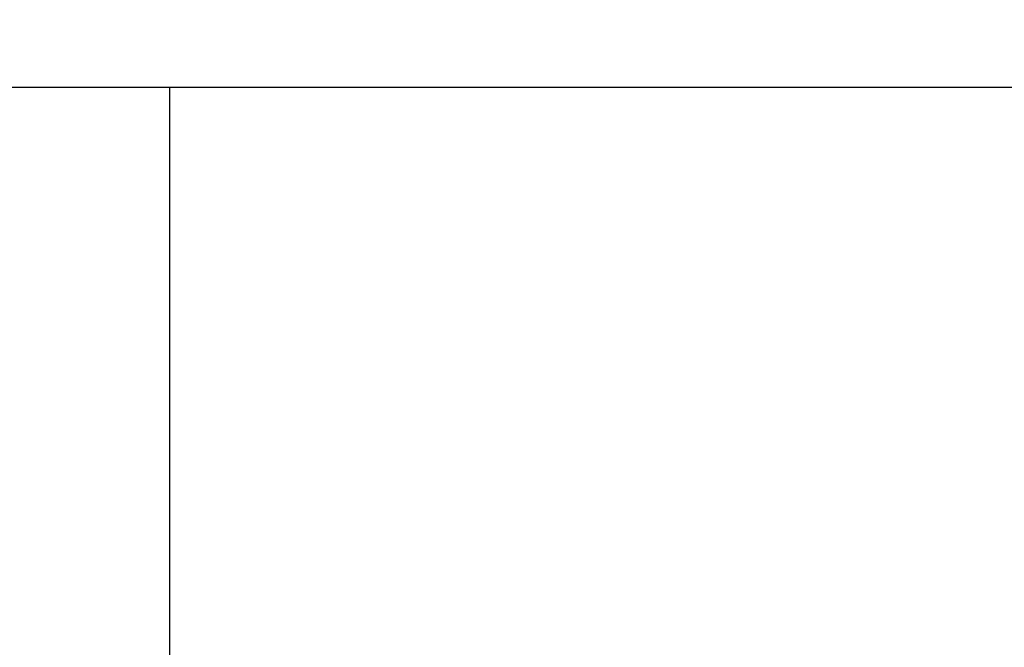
# Model space of a CAD drawing. Header units: millimetres. Extents: x -6 to 133, y 7 to 96.
# Tile 56 of 58: x 108 to 121, y 55 to 63. Entities that reach past the tile are written whole.
import ezdxf

# ---------------------------------------------------------------- set-up
doc = ezdxf.new("R2010")
doc.units = ezdxf.units.MM
doc.header["$LTSCALE"] = 0.1
doc.layers.add('DIM', color=4, linetype='CONTINUOUS')
doc.layers.add('layer 1', color=7, linetype='CONTINUOUS')
doc.styles.add('DIM-7', font='SIMPLEX.shx', dxfattribs={"width": 0.7, "bigfont": 'chineset.shx'})
doc.dimstyles.new('CNS', dxfattribs={"dimtxt": 3.5, "dimasz": 2.5, "dimexe": 1, "dimexo": 1.5, "dimgap": 0.09, "dimtad": 0, "dimdsep": 46, "dimtxsty": 'DIM-7', "dimcen": 0.09, "dimclrd": 1, "dimclre": 1, "dimclrt": 4, "dimadec": 0, "dimazin": 0, "dimtfac": 1, "dimtix": 1, "dimtmove": 2, "dimatfit": 3, "dimfxl": 1, "dimtvp": 0.971429, "dimtolj": 1, "dimarcsym": 0})

msp = doc.modelspace()

# ---------------------------------------------------------------- linework, layer by layer
at = {"layer": 'layer 1', "linetype": 'Continuous'}
for p, q in [((122.924, 62.134), (98.024, 62.134)), ((110.024, 62.134), (110.024, 30.134))]:
    msp.add_line(p, q, dxfattribs=at)

# ---------------------------------------------------------------- leaders
at = {"layer": 'DIM', "color": 0, "annotation_type": 0, "has_hookline": 1, "hookline_direction": 0, "text_width": 9.52}
msp.add_leader([(104.066, 62.134), (106.708, 69.046), (108.708, 69.046)], dimstyle='CNS', override={"dimscale": 0.8, "dimtxt": 3, "dimgap": 0.8, "dimtad": 1, "dimclrd": 0, "dimclre": 0, "dimclrt": 0, "dimadec": 3, "dimazin": 2, "dimtol": 1, "dimtp": -0.01, "dimtm": 0.029, "dimtfac": 0.6, "dimtdec": 3, "dimtmove": 1}, dxfattribs=at)

doc.saveas('drawing.dxf')
